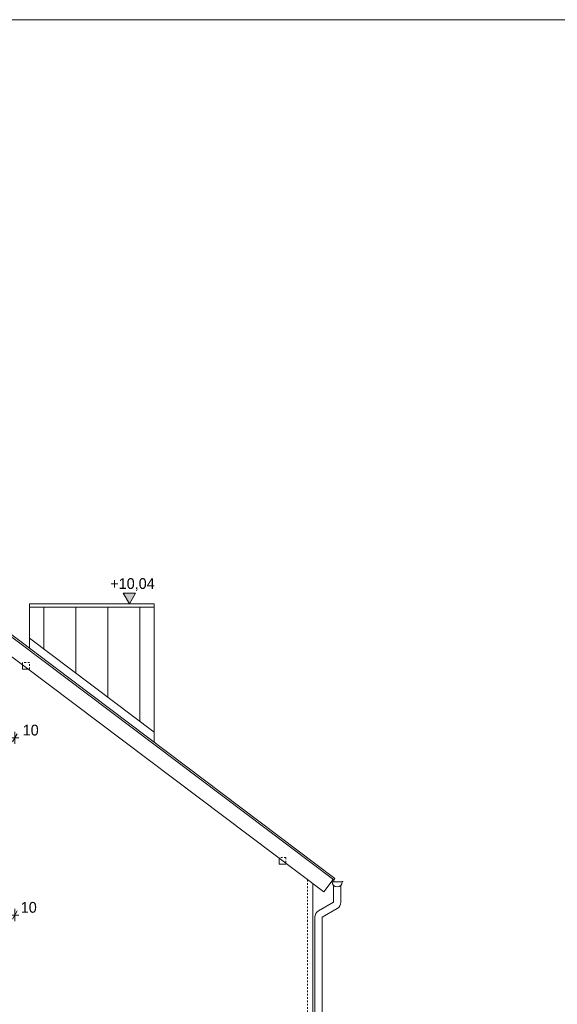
# Model space of a CAD drawing. Extents: x -613240 to -325500, y -25863 to 152403.
# Tile 5 of 254: x -599326 to -591322, y -8258 to 6403. Entities that reach past the tile are written whole.
import ezdxf

# ---------------------------------------------------------------- set-up
doc = ezdxf.new("R2010")
doc.units = 0
doc.header["$MEASUREMENT"] = 0
doc.linetypes.add('Hidden Line', pattern=[50, 25, -25])
for name, color, linetype, lineweight in [('Arch dachowki_Nr_Pióra__21', 7, 'Continuous', 9), ('Arch rynny_Nr_Pióra__5', 7, 'Continuous', 13), ('ARCH TABELA_Nr_Pióra__21', 7, 'Continuous', 9), ('Arch wykończenie_Nr_Pióra__41', 7, 'Continuous', 15), ('INWENT KONST. DREWNIANA_Nr_Pióra__21', 7, 'Continuous', 9), ('INWENT RURY SPUSTOWE_Nr_Pióra__21', 7, 'Continuous', 9), ('INWENT WYMIARY_Nr_Pióra__21', 7, 'Continuous', 9), ('INWENT.ŚCIANY_Nr_Pióra__21', 7, 'Continuous', 9)]:
    doc.layers.add(name, color=color, linetype=linetype, lineweight=lineweight)
doc.layers.add('INWENT WYMIARY', color=7, linetype='Continuous')
doc.styles.add('GENERATED_STYLE_1', font='txt')
doc.dimstyles.new('GENERATED_STYLE__1', dxfattribs={"dimtxt": 160.000002, "dimasz": 91.2, "dimexe": 0.18, "dimexo": 0, "dimgap": 0.09, "dimtad": 1, "dimtih": 1, "dimtoh": 1, "dimdec": 0, "dimlfac": 0.1, "dimzin": 0, "dimdsep": 46, "dimtxsty": 'GENERATED_STYLE_1', "dimblk": 'ARROWHEAD_2', "dimblk1": 'ARROWHEAD_2', "dimblk2": 'ARROWHEAD_2', "dimcen": 0.09, "dimclrd": 7, "dimclre": 7, "dimclrt": 7, "dimazin": 0, "dimtfac": 1, "dimtdec": 4, "dimtmove": 2, "dimatfit": 3, "dimfxl": 0, "dimtolj": 1, "dimtzin": 0, "dimarcsym": 0})

# ---------------------------------------------------------------- blocks, each defined once
blk = doc.blocks.new('Wymiary_152', base_point=(-597693, -2295))
at = {"layer": 'INWENT WYMIARY_Nr_Pióra__21', "linetype": 'Continuous'}
blk.add_hatch(color=256, dxfattribs=at).paths.add_polyline_path([(-597693, -2295), (-597785, -2135), (-597600, -2135)], flags=0)
for p, q in [((-597693, -2295), (-597785, -2135)), ((-597785, -2135), (-597600, -2135)), ((-597600, -2135), (-597693, -2295)), ((-597693, -2295), (-597813, -2295)), ((-597693, -2295), (-597573, -2295))]:
    blk.add_line(p, q, dxfattribs=at)
at = {"layer": 'INWENT WYMIARY_Nr_Pióra__21', "insert": (-597977, -2103), "char_height": 160, "attachment_point": 7, "style": 'GENERATED_STYLE_1'}
blk.add_mtext('{+10,04}', dxfattribs=at)
blk = doc.blocks.new('*D746')
at = {"layer": 'INWENT WYMIARY_Nr_Pióra__21', "linetype": 'Continuous'}
for p, q in [((-599463, -6868), (-599532, -6988)), ((-599497, -7018), (-599497, -6838)), ((-599432, -6988), (-599363, -6868)), ((-599397, -7018), (-599397, -6838)), ((-599556, -6928), (-599497, -6928)), ((-599497, -6928), (-599397, -6928)), ((-599397, -6928), (-599339, -6928))]:
    blk.add_line(p, q, dxfattribs=at)
at = {"layer": 'INWENT WYMIARY_Nr_Pióra__21', "insert": (-599310, -6896), "char_height": 160, "attachment_point": 7, "style": 'GENERATED_STYLE_1'}
blk.add_mtext('{10}', dxfattribs=at)
blk = doc.blocks.new('ARROWHEAD_2')
at = {"color": 0, "linetype": 'Continuous', "lineweight": 0}
for p, q in [((0, 0), (-1, 0)), ((-0.38, -0.66), (0.38, 0.66))]:
    blk.add_line(p, q, dxfattribs=at)
blk = doc.blocks.new('*D749')
at = {"layer": 'INWENT WYMIARY_Nr_Pióra__21', "linetype": 'Continuous'}
for p, q in [((-599463, -4229), (-599532, -4349)), ((-599497, -4379), (-599497, -4199)), ((-599432, -4349), (-599363, -4229)), ((-599397, -4379), (-599397, -4199)), ((-599556, -4289), (-599497, -4289)), ((-599497, -4289), (-599397, -4289)), ((-599397, -4289), (-599339, -4289))]:
    blk.add_line(p, q, dxfattribs=at)
at = {"layer": 'INWENT WYMIARY_Nr_Pióra__21', "insert": (-599281, -4257), "char_height": 160, "attachment_point": 7, "style": 'GENERATED_STYLE_1'}
blk.add_mtext('{10}', dxfattribs=at)

msp = doc.modelspace()

# ---------------------------------------------------------------- linework, layer by layer
at = {"layer": 'Arch dachowki_Nr_Pióra__21', "linetype": 'Continuous'}
for p, q in [((-594634.2, -6384.4), (-605194.9, 1576.7)), ((-594649.2, -6404.3), (-605187, 1539.4)), ((-598964.7, -2969.6), (-598964.7, -2344.6)), ((-598489.7, -3327.7), (-598489.7, -2344.6)), ((-594649.2, -6404.3), (-594634.2, -6384.4))]:
    msp.add_line(p, q, dxfattribs=at)
at = {"layer": 'Arch rynny_Nr_Pióra__5', "linetype": 'Continuous'}
for p, q in [((-605129.2, 1201.4), (-594799.7, -6584.9)), ((-594658.4, -6397.4), (-594799.7, -6584.9)), ((-594673.6, -6433.3), (-594523.6, -6433.3)), ((-594649.2, -6404.3), (-594649.2, -6433.3))]:
    msp.add_line(p, q, dxfattribs=at)
for centre, radius, start, end in [((-594598.6, -6433.3), 75, 180, 0), ((-594518.6, -6433.3), 5, 0, 180)]:
    msp.add_arc(centre, radius, start, end, dxfattribs=at)
at = {"layer": 'ARCH TABELA_Nr_Pióra__21', "linetype": 'Continuous'}
msp.add_line((-613239.9, 6402.6), (-572489.9, 6402.6), dxfattribs=at)
at = {"layer": 'Arch wykończenie_Nr_Pióra__41', "linetype": 'Continuous'}
msp.add_line((-594962.2, -12269.6), (-594962.2, -6462.4), dxfattribs=at)
at = {"layer": 'INWENT KONST. DREWNIANA_Nr_Pióra__21', "linetype": 'Hidden Line'}
for p, q in [((-599282.2, -3193.4), (-599282.2, -3169.6)), ((-599182.2, -3169.6), (-599282.2, -3169.6)), ((-599182.2, -3268.8), (-599182.2, -3169.6)), ((-595362.2, -6069.6), (-595462.2, -6069.6)), ((-595362.2, -6148.4), (-595362.2, -6069.6))]:
    msp.add_line(p, q, dxfattribs=at)
at = {"layer": 'INWENT KONST. DREWNIANA_Nr_Pióra__21', "linetype": 'Continuous'}
for p, q in [((-599282.2, -3269.6), (-599282.2, -3193.4)), ((-599182.2, -3269.6), (-599282.2, -3269.6)), ((-599182.2, -3269.6), (-599182.2, -3268.8)), ((-595462.2, -6169.6), (-595462.2, -6069.6)), ((-595362.2, -6169.6), (-595362.2, -6148.4)), ((-595362.2, -6169.6), (-595462.2, -6169.6))]:
    msp.add_line(p, q, dxfattribs=at)
at = {"layer": 'INWENT RURY SPUSTOWE_Nr_Pióra__21', "linetype": 'Continuous'}
for p, q in [((-594653.6, -6484.3), (-594653.6, -6738.1)), ((-594543.6, -6484.3), (-594543.6, -6738.1)), ((-594653.6, -6738.1), (-594877.2, -6867.2)), ((-594598.6, -6833.3), (-594822.2, -6962.5)), ((-594932.2, -6962.5), (-594932.2, -12862.2)), ((-594822.2, -6962.5), (-594822.2, -12862.2))]:
    msp.add_line(p, q, dxfattribs=at)
for centre, start, end in [((-594653.6, -6738.1), 300, 0), ((-594822.2, -6962.5), 120, 180)]:
    msp.add_arc(centre, 110, start, end, dxfattribs=at)
at = {"layer": 'INWENT.ŚCIANY_Nr_Pióra__21', "linetype": 'Continuous'}
for p, q in [((-599182.2, -2294.6), (-597322.2, -2294.6)), ((-599182.2, -2955.7), (-599182.2, -2294.6)), ((-599182.2, -2344.6), (-597322.2, -2344.6)), ((-598014.7, -3685.8), (-598014.7, -2344.6)), ((-597539.7, -4043.9), (-597539.7, -2344.6)), ((-597322.2, -4357.8), (-597322.2, -2294.6)), ((-599182.2, -2805.7), (-597322.2, -4207.8))]:
    msp.add_line(p, q, dxfattribs=at)
at = {"layer": 'INWENT.ŚCIANY_Nr_Pióra__21', "linetype": 'Hidden Line'}
msp.add_line((-595042.2, -6402.1), (-595042.2, -12269.6), dxfattribs=at)

# ---------------------------------------------------------------- block references
at = {"layer": 'INWENT WYMIARY', "linetype": 'Continuous'}
msp.add_blockref('Wymiary_152', (-597692.7, -2294.6), dxfattribs=at)

# ---------------------------------------------------------------- dimensions: what is measured, and where the dimension line sits
for base, p1, p2, picture, middle in [((-599497.2, -4289), (-599497.2, -3949.6), (-599397.2, -3949.6), '*D749', (-599160, -4177)), ((-599497.2, -6927.9), (-599497.2, -6659.6), (-599397.2, -6659.6), '*D746', (-599188.5, -6815.9))]:
    dim = msp.add_linear_dim(base=base, p1=p1, p2=p2, dimstyle='GENERATED_STYLE__1', dxfattribs=at)
    dim.commit()
    dim.dimension.update_dxf_attribs({"geometry": picture, "text_midpoint": middle})

doc.saveas('drawing.dxf')
